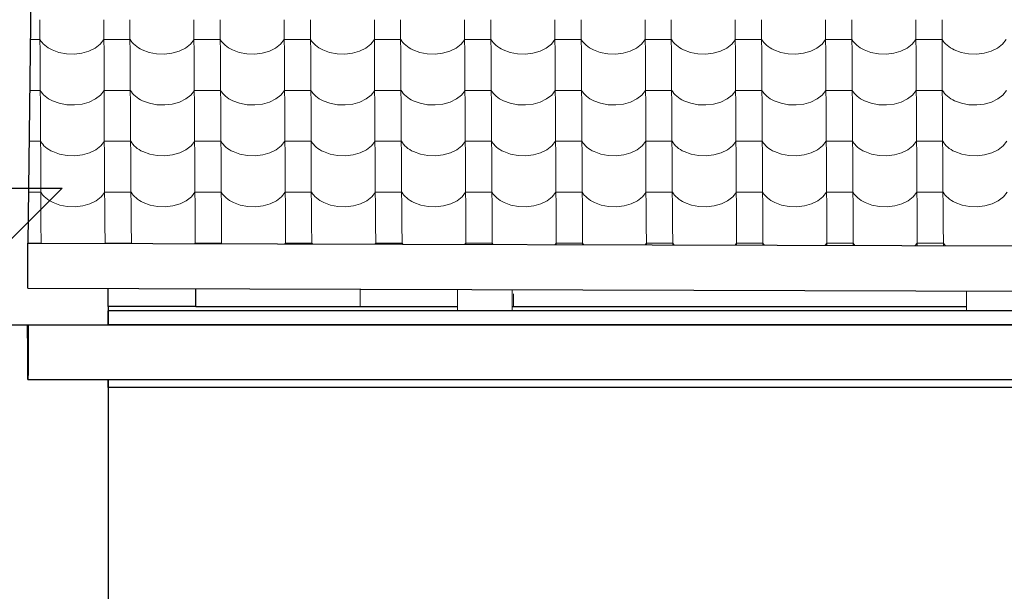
# Model space of a CAD drawing. Header units: millimetres. Extents: x -29001 to 109416, y -1251 to 13451.
# Tile 6 of 163: x -20807 to -19006, y 6499 to 7544. Entities that reach past the tile are written whole.
import ezdxf

# ---------------------------------------------------------------- set-up
doc = ezdxf.new("R2010")
doc.units = ezdxf.units.MM
doc.header["$MEASUREMENT"] = 0
for name, color, linetype in [('POHLED JIŽNÍ_1_Konstrukce - krov', 7, 'Continuous'), ('POHLED JIŽNÍ_1_Konstrukce - nosné', 7, 'Continuous'), ('POHLED JIŽNÍ_1_Nové_Konstrukce - krov', 7, 'Continuous'), ('POHLED JIŽNÍ_1_Nové_Konstrukce - nosné', 7, 'Continuous'), ('POHLED JIŽNÍ_1_Nové_Konstrukce - střechy a skořepiny', 7, 'Continuous'), ('POHLED JIŽNÍ_1_Nové_Konstrukce - římsy', 7, 'Continuous'), ('POHLED JIŽNÍ_1_Nové_Kóty - SP', 7, 'Continuous'), ('POHLED JIŽNÍ_1_Nové_Výplně - Povrchové', 7, 'Continuous')]:
    doc.layers.add(name, color=color, linetype=linetype)

# ---------------------------------------------------------------- blocks, each defined once
blk = doc.blocks.new('*X1', base_point=(-31394.7, -25864.9))
at = {"layer": 'POHLED JIŽNÍ_1_Nové_Výplně - Povrchové', "color": 21, "linetype": 'Continuous', "lineweight": 20, "true_color": 0xffaaaa}
for p, q in [((-20770.3, 7544), (-20769.7, 7451.3)), ((-20653.3, 7544), (-20652.7, 7451.3)), ((-20605.3, 7544), (-20604.7, 7451.3)), ((-20488.3, 7544), (-20487.8, 7451.3)), ((-20440.3, 7544), (-20439.7, 7451.3)), ((-20323.3, 7544), (-20322.8, 7451.3)), ((-20275.3, 7544), (-20274.7, 7451.3)), ((-20158.3, 7544), (-20157.8, 7451.3)), ((-20110.3, 7544), (-20109.7, 7451.3)), ((-19993.3, 7544), (-19992.8, 7451.3)), ((-19945.3, 7544), (-19944.7, 7451.3)), ((-19828.3, 7544), (-19827.8, 7451.3)), ((-19780.3, 7544), (-19779.7, 7451.3)), ((-19663.3, 7544), (-19662.8, 7451.3)), ((-19615.3, 7544), (-19614.7, 7451.3)), ((-19498.3, 7544), (-19497.8, 7451.3)), ((-19450.3, 7544), (-19449.7, 7451.3)), ((-19333.3, 7544), (-19332.8, 7451.3)), ((-19285.3, 7544), (-19284.7, 7451.3)), ((-19168.4, 7544), (-19167.8, 7451.3)), ((-19120.3, 7544), (-19119.7, 7451.3)), ((-20770.1, 7507.8), (-20787.3, 7507.8)), ((-20770.1, 7507.8), (-20768.2, 7505)), ((-20768.2, 7505), (-20766.1, 7502.3)), ((-20766.1, 7502.3), (-20763.7, 7499.7)), ((-20763.7, 7499.7), (-20761, 7497.3)), ((-20761, 7497.3), (-20758, 7494.9)), ((-20758, 7494.9), (-20754.8, 7492.8)), ((-20754.8, 7492.8), (-20751.4, 7490.7)), ((-20751.4, 7490.7), (-20747.8, 7488.9)), ((-20680.4, 7486.6), (-20669, 7492.2)), ((-20669, 7492.2), (-20659.7, 7499.4)), ((-20659.7, 7499.4), (-20653.1, 7507.8)), ((-20629.1, 7507.8), (-20653.1, 7507.8)), ((-20605.1, 7507.8), (-20629.1, 7507.8)), ((-20605.1, 7507.8), (-20603.2, 7505)), ((-20603.2, 7505), (-20601.1, 7502.3)), ((-20601.1, 7502.3), (-20598.7, 7499.7)), ((-20598.7, 7499.7), (-20596, 7497.3)), ((-20596, 7497.3), (-20593, 7494.9)), ((-20593, 7494.9), (-20589.8, 7492.8)), ((-20589.8, 7492.8), (-20586.4, 7490.7)), ((-20586.4, 7490.7), (-20582.8, 7488.9)), ((-20515.4, 7486.6), (-20504, 7492.2)), ((-20504, 7492.2), (-20494.7, 7499.4)), ((-20494.7, 7499.4), (-20488.1, 7507.8)), ((-20464.1, 7507.8), (-20488.1, 7507.8)), ((-20440.1, 7507.8), (-20464.1, 7507.8)), ((-20440.1, 7507.8), (-20438.2, 7505)), ((-20438.2, 7505), (-20436.1, 7502.3)), ((-20436.1, 7502.3), (-20433.7, 7499.7)), ((-20433.7, 7499.7), (-20431, 7497.3)), ((-20431, 7497.3), (-20428, 7494.9)), ((-20428, 7494.9), (-20424.8, 7492.8)), ((-20424.8, 7492.8), (-20421.4, 7490.7)), ((-20421.4, 7490.7), (-20417.8, 7488.9)), ((-20350.4, 7486.6), (-20339, 7492.2)), ((-20339, 7492.2), (-20329.7, 7499.4)), ((-20329.7, 7499.4), (-20323.1, 7507.8)), ((-20299.1, 7507.8), (-20323.1, 7507.8)), ((-20275.1, 7507.8), (-20299.1, 7507.8)), ((-20275.1, 7507.8), (-20273.2, 7505)), ((-20273.2, 7505), (-20271.1, 7502.3)), ((-20271.1, 7502.3), (-20268.7, 7499.7)), ((-20268.7, 7499.7), (-20266, 7497.3)), ((-20266, 7497.3), (-20263, 7494.9)), ((-20263, 7494.9), (-20259.8, 7492.8)), ((-20259.8, 7492.8), (-20256.4, 7490.7)), ((-20256.4, 7490.7), (-20252.8, 7488.9)), ((-20185.4, 7486.6), (-20174, 7492.2)), ((-20174, 7492.2), (-20164.7, 7499.4)), ((-20164.7, 7499.4), (-20158.1, 7507.8)), ((-20134.1, 7507.8), (-20158.1, 7507.8)), ((-20110.1, 7507.8), (-20134.1, 7507.8)), ((-20110.1, 7507.8), (-20108.2, 7505)), ((-20108.2, 7505), (-20106.1, 7502.3)), ((-20106.1, 7502.3), (-20103.7, 7499.7)), ((-20103.7, 7499.7), (-20101, 7497.3)), ((-20101, 7497.3), (-20098, 7494.9)), ((-20098, 7494.9), (-20094.8, 7492.8)), ((-20094.8, 7492.8), (-20091.4, 7490.7)), ((-20091.4, 7490.7), (-20087.8, 7488.9)), ((-20020.4, 7486.6), (-20009, 7492.2)), ((-20009, 7492.2), (-19999.7, 7499.4)), ((-19999.7, 7499.4), (-19993.1, 7507.8)), ((-19969.1, 7507.8), (-19993.1, 7507.8)), ((-19945.1, 7507.8), (-19969.1, 7507.8)), ((-19945.1, 7507.8), (-19943.2, 7505)), ((-19943.2, 7505), (-19941.1, 7502.3)), ((-19941.1, 7502.3), (-19938.7, 7499.7)), ((-19938.7, 7499.7), (-19936, 7497.3)), ((-19936, 7497.3), (-19933, 7494.9)), ((-19933, 7494.9), (-19929.8, 7492.8)), ((-19929.8, 7492.8), (-19926.4, 7490.7)), ((-19926.4, 7490.7), (-19922.8, 7488.9)), ((-19855.4, 7486.6), (-19844, 7492.2)), ((-19844, 7492.2), (-19834.7, 7499.4)), ((-19834.7, 7499.4), (-19828.1, 7507.8)), ((-19804.1, 7507.8), (-19828.1, 7507.8)), ((-19780.1, 7507.8), (-19804.1, 7507.8)), ((-19780.1, 7507.8), (-19778.2, 7505)), ((-19778.2, 7505), (-19776.1, 7502.3)), ((-19776.1, 7502.3), (-19773.7, 7499.7)), ((-19773.7, 7499.7), (-19771, 7497.3)), ((-19771, 7497.3), (-19768, 7494.9)), ((-19768, 7494.9), (-19764.8, 7492.8)), ((-19764.8, 7492.8), (-19761.4, 7490.7)), ((-19761.4, 7490.7), (-19757.8, 7488.9)), ((-19690.4, 7486.6), (-19679, 7492.2)), ((-19679, 7492.2), (-19669.7, 7499.4)), ((-19669.7, 7499.4), (-19663.1, 7507.8)), ((-19639.1, 7507.8), (-19663.1, 7507.8)), ((-19615.1, 7507.8), (-19639.1, 7507.8)), ((-19615.1, 7507.8), (-19613.2, 7505)), ((-19613.2, 7505), (-19611.1, 7502.3)), ((-19611.1, 7502.3), (-19608.7, 7499.7)), ((-19608.7, 7499.7), (-19606, 7497.3)), ((-19606, 7497.3), (-19603, 7494.9)), ((-19603, 7494.9), (-19599.8, 7492.8)), ((-19599.8, 7492.8), (-19596.4, 7490.7)), ((-19596.4, 7490.7), (-19592.8, 7488.9)), ((-19525.4, 7486.6), (-19514, 7492.2)), ((-19514, 7492.2), (-19504.7, 7499.4)), ((-19504.7, 7499.4), (-19498.1, 7507.8)), ((-19474.1, 7507.8), (-19498.1, 7507.8)), ((-19450.1, 7507.8), (-19474.1, 7507.8)), ((-19450.1, 7507.8), (-19448.2, 7505)), ((-19448.2, 7505), (-19446.1, 7502.3)), ((-19446.1, 7502.3), (-19443.7, 7499.7)), ((-19443.7, 7499.7), (-19441, 7497.3)), ((-19441, 7497.3), (-19438, 7494.9)), ((-19438, 7494.9), (-19434.8, 7492.8)), ((-19434.8, 7492.8), (-19431.4, 7490.7)), ((-19431.4, 7490.7), (-19427.8, 7488.9)), ((-19360.4, 7486.6), (-19349, 7492.2)), ((-19349, 7492.2), (-19339.7, 7499.4)), ((-19339.7, 7499.4), (-19333.1, 7507.8)), ((-19309.1, 7507.8), (-19333.1, 7507.8)), ((-19285.1, 7507.8), (-19309.1, 7507.8)), ((-19285.1, 7507.8), (-19283.2, 7505)), ((-19283.2, 7505), (-19281.1, 7502.3)), ((-19281.1, 7502.3), (-19278.7, 7499.7)), ((-19278.7, 7499.7), (-19276, 7497.3)), ((-19276, 7497.3), (-19273, 7494.9)), ((-19273, 7494.9), (-19269.8, 7492.8)), ((-19269.8, 7492.8), (-19266.4, 7490.7)), ((-19266.4, 7490.7), (-19262.8, 7488.9)), ((-19195.4, 7486.6), (-19184, 7492.2)), ((-19184, 7492.2), (-19174.7, 7499.4)), ((-19174.7, 7499.4), (-19168.1, 7507.8)), ((-19144.1, 7507.8), (-19168.1, 7507.8)), ((-19120.1, 7507.8), (-19144.1, 7507.8)), ((-19120.1, 7507.8), (-19118.2, 7505)), ((-19118.2, 7505), (-19116.1, 7502.3)), ((-19116.1, 7502.3), (-19113.7, 7499.7)), ((-19113.7, 7499.7), (-19111, 7497.3)), ((-19111, 7497.3), (-19108, 7494.9)), ((-19108, 7494.9), (-19104.8, 7492.8)), ((-19104.8, 7492.8), (-19101.4, 7490.7)), ((-19101.4, 7490.7), (-19097.8, 7488.9)), ((-19030.5, 7486.6), (-19019, 7492.2)), ((-19019, 7492.2), (-19009.7, 7499.4)), ((-19009.7, 7499.4), (-19003.1, 7507.8)), ((-20747.8, 7488.9), (-20735.3, 7484.3)), ((-20735.3, 7484.3), (-20721.6, 7481.7)), ((-20721.6, 7481.7), (-20707.4, 7481.3)), ((-20707.4, 7481.3), (-20693.5, 7482.9)), ((-20693.5, 7482.9), (-20680.4, 7486.6)), ((-20582.8, 7488.9), (-20570.3, 7484.3)), ((-20570.3, 7484.3), (-20556.6, 7481.7)), ((-20556.6, 7481.7), (-20542.4, 7481.3)), ((-20542.4, 7481.3), (-20528.5, 7482.9)), ((-20528.5, 7482.9), (-20515.4, 7486.6)), ((-20417.8, 7488.9), (-20405.3, 7484.3)), ((-20405.3, 7484.3), (-20391.6, 7481.7)), ((-20391.6, 7481.7), (-20377.4, 7481.3)), ((-20377.4, 7481.3), (-20363.5, 7482.9)), ((-20363.5, 7482.9), (-20350.4, 7486.6)), ((-20252.8, 7488.9), (-20240.3, 7484.3)), ((-20240.3, 7484.3), (-20226.6, 7481.7)), ((-20226.6, 7481.7), (-20212.4, 7481.3)), ((-20212.4, 7481.3), (-20198.5, 7482.9)), ((-20198.5, 7482.9), (-20185.4, 7486.6)), ((-20087.8, 7488.9), (-20075.3, 7484.3)), ((-20075.3, 7484.3), (-20061.6, 7481.7)), ((-20061.6, 7481.7), (-20047.4, 7481.3)), ((-20047.4, 7481.3), (-20033.5, 7482.9)), ((-20033.5, 7482.9), (-20020.4, 7486.6)), ((-19922.8, 7488.9), (-19910.3, 7484.3)), ((-19910.3, 7484.3), (-19896.6, 7481.7)), ((-19896.6, 7481.7), (-19882.4, 7481.3)), ((-19882.4, 7481.3), (-19868.5, 7482.9)), ((-19868.5, 7482.9), (-19855.4, 7486.6)), ((-19757.8, 7488.9), (-19745.3, 7484.3)), ((-19745.3, 7484.3), (-19731.6, 7481.7)), ((-19731.6, 7481.7), (-19717.4, 7481.3)), ((-19717.4, 7481.3), (-19703.5, 7482.9)), ((-19703.5, 7482.9), (-19690.4, 7486.6)), ((-19592.8, 7488.9), (-19580.3, 7484.3)), ((-19580.3, 7484.3), (-19566.6, 7481.7)), ((-19566.6, 7481.7), (-19552.4, 7481.3)), ((-19552.4, 7481.3), (-19538.5, 7482.9)), ((-19538.5, 7482.9), (-19525.4, 7486.6)), ((-19427.8, 7488.9), (-19415.3, 7484.3)), ((-19415.3, 7484.3), (-19401.6, 7481.7)), ((-19401.6, 7481.7), (-19387.4, 7481.3)), ((-19387.4, 7481.3), (-19373.5, 7482.9)), ((-19373.5, 7482.9), (-19360.4, 7486.6)), ((-19262.8, 7488.9), (-19250.3, 7484.3)), ((-19250.3, 7484.3), (-19236.6, 7481.7)), ((-19236.6, 7481.7), (-19222.4, 7481.3)), ((-19222.4, 7481.3), (-19208.5, 7482.9)), ((-19208.5, 7482.9), (-19195.4, 7486.6)), ((-19097.8, 7488.9), (-19085.3, 7484.3)), ((-19085.3, 7484.3), (-19071.6, 7481.7)), ((-19071.6, 7481.7), (-19057.5, 7481.3)), ((-19057.5, 7481.3), (-19043.5, 7482.9)), ((-19043.5, 7482.9), (-19030.5, 7486.6)), ((-20769.7, 7450.9), (-20769.1, 7358.3)), ((-20652.7, 7450.9), (-20652.2, 7358.3)), ((-20604.7, 7450.9), (-20604.1, 7358.3)), ((-20487.7, 7450.9), (-20487.2, 7358.3)), ((-20439.7, 7450.9), (-20439.1, 7358.3)), ((-20322.8, 7450.9), (-20322.2, 7358.3)), ((-20274.7, 7450.9), (-20274.1, 7358.3)), ((-20157.8, 7450.9), (-20157.2, 7358.3)), ((-20109.7, 7450.9), (-20109.1, 7358.3)), ((-19992.8, 7450.9), (-19992.2, 7358.3)), ((-19944.7, 7450.9), (-19944.1, 7358.3)), ((-19827.8, 7450.9), (-19827.2, 7358.3)), ((-19779.7, 7450.9), (-19779.1, 7358.3)), ((-19662.8, 7450.9), (-19662.2, 7358.3)), ((-19614.7, 7450.9), (-19614.1, 7358.3)), ((-19497.8, 7450.9), (-19497.2, 7358.3)), ((-19449.7, 7450.9), (-19449.2, 7358.3)), ((-19332.8, 7450.9), (-19332.2, 7358.3)), ((-19284.7, 7450.9), (-19284.2, 7358.3)), ((-19167.8, 7450.9), (-19167.2, 7358.3)), ((-19119.7, 7450.9), (-19119.2, 7358.3)), ((-20769.5, 7414.8), (-20788.4, 7414.8)), ((-20769.5, 7414.8), (-20767.6, 7412)), ((-20767.6, 7412), (-20765.5, 7409.3)), ((-20765.5, 7409.3), (-20763.1, 7406.7)), ((-20763.1, 7406.7), (-20760.4, 7404.2)), ((-20760.4, 7404.2), (-20757.4, 7401.9)), ((-20757.4, 7401.9), (-20754.2, 7399.7)), ((-20668.4, 7399.2), (-20659.1, 7406.4)), ((-20659.1, 7406.4), (-20652.5, 7414.8)), ((-20628.5, 7414.8), (-20652.5, 7414.8)), ((-20604.5, 7414.8), (-20628.5, 7414.8)), ((-20604.5, 7414.8), (-20602.6, 7412)), ((-20602.6, 7412), (-20600.5, 7409.3)), ((-20600.5, 7409.3), (-20598.1, 7406.7)), ((-20598.1, 7406.7), (-20595.4, 7404.2)), ((-20595.4, 7404.2), (-20592.4, 7401.9)), ((-20592.4, 7401.9), (-20589.2, 7399.7)), ((-20503.4, 7399.2), (-20494.1, 7406.4)), ((-20494.1, 7406.4), (-20487.5, 7414.8)), ((-20463.5, 7414.8), (-20487.5, 7414.8)), ((-20439.5, 7414.8), (-20463.5, 7414.8)), ((-20439.5, 7414.8), (-20437.6, 7412)), ((-20437.6, 7412), (-20435.5, 7409.3)), ((-20435.5, 7409.3), (-20433.1, 7406.7)), ((-20433.1, 7406.7), (-20430.4, 7404.2)), ((-20430.4, 7404.2), (-20427.4, 7401.9)), ((-20427.4, 7401.9), (-20424.2, 7399.7)), ((-20338.4, 7399.2), (-20329.1, 7406.4)), ((-20329.1, 7406.4), (-20322.5, 7414.8)), ((-20298.5, 7414.8), (-20322.5, 7414.8)), ((-20274.5, 7414.8), (-20298.5, 7414.8)), ((-20274.5, 7414.8), (-20272.6, 7412)), ((-20272.6, 7412), (-20270.5, 7409.3)), ((-20270.5, 7409.3), (-20268.1, 7406.7)), ((-20268.1, 7406.7), (-20265.4, 7404.2)), ((-20265.4, 7404.2), (-20262.4, 7401.9)), ((-20262.4, 7401.9), (-20259.2, 7399.7)), ((-20173.4, 7399.2), (-20164.1, 7406.4)), ((-20164.1, 7406.4), (-20157.5, 7414.8)), ((-20133.5, 7414.8), (-20157.5, 7414.8)), ((-20109.5, 7414.8), (-20133.5, 7414.8)), ((-20109.5, 7414.8), (-20107.7, 7412)), ((-20107.7, 7412), (-20105.5, 7409.3)), ((-20105.5, 7409.3), (-20103.1, 7406.7)), ((-20103.1, 7406.7), (-20100.4, 7404.2)), ((-20100.4, 7404.2), (-20097.4, 7401.9)), ((-20097.4, 7401.9), (-20094.2, 7399.7)), ((-20008.4, 7399.2), (-19999.1, 7406.4)), ((-19999.1, 7406.4), (-19992.5, 7414.8)), ((-19968.5, 7414.8), (-19992.5, 7414.8)), ((-19944.5, 7414.8), (-19968.5, 7414.8)), ((-19944.5, 7414.8), (-19942.7, 7412)), ((-19942.7, 7412), (-19940.5, 7409.3)), ((-19940.5, 7409.3), (-19938.1, 7406.7)), ((-19938.1, 7406.7), (-19935.4, 7404.2)), ((-19935.4, 7404.2), (-19932.4, 7401.9)), ((-19932.4, 7401.9), (-19929.2, 7399.7)), ((-19843.4, 7399.2), (-19834.1, 7406.4)), ((-19834.1, 7406.4), (-19827.5, 7414.8)), ((-19803.5, 7414.8), (-19827.5, 7414.8)), ((-19779.5, 7414.8), (-19803.5, 7414.8)), ((-19779.5, 7414.8), (-19777.7, 7412)), ((-19777.7, 7412), (-19775.5, 7409.3)), ((-19775.5, 7409.3), (-19773.1, 7406.7)), ((-19773.1, 7406.7), (-19770.4, 7404.2)), ((-19770.4, 7404.2), (-19767.4, 7401.9)), ((-19767.4, 7401.9), (-19764.2, 7399.7)), ((-19678.4, 7399.2), (-19669.2, 7406.4)), ((-19669.2, 7406.4), (-19662.5, 7414.8)), ((-19638.5, 7414.8), (-19662.5, 7414.8)), ((-19614.5, 7414.8), (-19638.5, 7414.8)), ((-19614.5, 7414.8), (-19612.7, 7412)), ((-19612.7, 7412), (-19610.5, 7409.3)), ((-19610.5, 7409.3), (-19608.1, 7406.7)), ((-19608.1, 7406.7), (-19605.4, 7404.2)), ((-19605.4, 7404.2), (-19602.4, 7401.9)), ((-19602.4, 7401.9), (-19599.2, 7399.7)), ((-19513.4, 7399.2), (-19504.2, 7406.4)), ((-19504.2, 7406.4), (-19497.5, 7414.8)), ((-19473.5, 7414.8), (-19497.5, 7414.8)), ((-19449.5, 7414.8), (-19473.5, 7414.8)), ((-19449.5, 7414.8), (-19447.7, 7412)), ((-19447.7, 7412), (-19445.5, 7409.3)), ((-19445.5, 7409.3), (-19443.1, 7406.7)), ((-19443.1, 7406.7), (-19440.4, 7404.2)), ((-19440.4, 7404.2), (-19437.4, 7401.9)), ((-19437.4, 7401.9), (-19434.3, 7399.7)), ((-19348.4, 7399.2), (-19339.2, 7406.4)), ((-19339.2, 7406.4), (-19332.5, 7414.8)), ((-19308.5, 7414.8), (-19332.5, 7414.8)), ((-19284.5, 7414.8), (-19308.5, 7414.8)), ((-19284.5, 7414.8), (-19282.7, 7412)), ((-19282.7, 7412), (-19280.5, 7409.3)), ((-19280.5, 7409.3), (-19278.1, 7406.7)), ((-19278.1, 7406.7), (-19275.4, 7404.2)), ((-19275.4, 7404.2), (-19272.5, 7401.9)), ((-19272.5, 7401.9), (-19269.3, 7399.7)), ((-19183.4, 7399.2), (-19174.2, 7406.4)), ((-19174.2, 7406.4), (-19167.5, 7414.8)), ((-19143.5, 7414.8), (-19167.5, 7414.8)), ((-19119.5, 7414.8), (-19143.5, 7414.8)), ((-19119.5, 7414.8), (-19117.7, 7412)), ((-19117.7, 7412), (-19115.5, 7409.3)), ((-19115.5, 7409.3), (-19113.1, 7406.7)), ((-19113.1, 7406.7), (-19110.4, 7404.2)), ((-19110.4, 7404.2), (-19107.5, 7401.9)), ((-19107.5, 7401.9), (-19104.3, 7399.7)), ((-19018.4, 7399.2), (-19009.2, 7406.4)), ((-19009.2, 7406.4), (-19002.5, 7414.8)), ((-20754.2, 7399.7), (-20750.8, 7397.7)), ((-20750.8, 7397.7), (-20747.2, 7395.9)), ((-20747.2, 7395.9), (-20734.7, 7391.3)), ((-20734.7, 7391.3), (-20721, 7388.7)), ((-20721, 7388.7), (-20706.8, 7388.2)), ((-20706.8, 7388.2), (-20692.9, 7389.9)), ((-20692.9, 7389.9), (-20679.8, 7393.6)), ((-20679.8, 7393.6), (-20668.4, 7399.2)), ((-20589.2, 7399.7), (-20585.8, 7397.7)), ((-20585.8, 7397.7), (-20582.2, 7395.9)), ((-20582.2, 7395.9), (-20569.7, 7391.3)), ((-20569.7, 7391.3), (-20556, 7388.7)), ((-20556, 7388.7), (-20541.8, 7388.2)), ((-20541.8, 7388.2), (-20527.9, 7389.9)), ((-20527.9, 7389.9), (-20514.8, 7393.6)), ((-20514.8, 7393.6), (-20503.4, 7399.2)), ((-20424.2, 7399.7), (-20420.8, 7397.7)), ((-20420.8, 7397.7), (-20417.2, 7395.9)), ((-20417.2, 7395.9), (-20404.7, 7391.3)), ((-20404.7, 7391.3), (-20391, 7388.7)), ((-20391, 7388.7), (-20376.8, 7388.2)), ((-20376.8, 7388.2), (-20362.9, 7389.9)), ((-20362.9, 7389.9), (-20349.8, 7393.6)), ((-20349.8, 7393.6), (-20338.4, 7399.2)), ((-20259.2, 7399.7), (-20255.8, 7397.7)), ((-20255.8, 7397.7), (-20252.2, 7395.9)), ((-20252.2, 7395.9), (-20239.7, 7391.3)), ((-20239.7, 7391.3), (-20226, 7388.7)), ((-20226, 7388.7), (-20211.9, 7388.2)), ((-20211.9, 7388.2), (-20197.9, 7389.9)), ((-20197.9, 7389.9), (-20184.9, 7393.6)), ((-20184.9, 7393.6), (-20173.4, 7399.2)), ((-20094.2, 7399.7), (-20090.8, 7397.7)), ((-20090.8, 7397.7), (-20087.2, 7395.9)), ((-20087.2, 7395.9), (-20074.7, 7391.3)), ((-20074.7, 7391.3), (-20061, 7388.7)), ((-20061, 7388.7), (-20046.9, 7388.2)), ((-20046.9, 7388.2), (-20032.9, 7389.9)), ((-20032.9, 7389.9), (-20019.9, 7393.6)), ((-20019.9, 7393.6), (-20008.4, 7399.2)), ((-19929.2, 7399.7), (-19925.8, 7397.7)), ((-19925.8, 7397.7), (-19922.2, 7395.9)), ((-19922.2, 7395.9), (-19909.7, 7391.3)), ((-19909.7, 7391.3), (-19896, 7388.7)), ((-19896, 7388.7), (-19881.9, 7388.2)), ((-19881.9, 7388.2), (-19867.9, 7389.9)), ((-19867.9, 7389.9), (-19854.9, 7393.6)), ((-19854.9, 7393.6), (-19843.4, 7399.2)), ((-19764.2, 7399.7), (-19760.8, 7397.7)), ((-19760.8, 7397.7), (-19757.2, 7395.9)), ((-19757.2, 7395.9), (-19744.7, 7391.3)), ((-19744.7, 7391.3), (-19731, 7388.7)), ((-19731, 7388.7), (-19716.9, 7388.2)), ((-19716.9, 7388.2), (-19702.9, 7389.9)), ((-19702.9, 7389.9), (-19689.9, 7393.6)), ((-19689.9, 7393.6), (-19678.4, 7399.2)), ((-19599.2, 7399.7), (-19595.8, 7397.7)), ((-19595.8, 7397.7), (-19592.2, 7395.9)), ((-19592.2, 7395.9), (-19579.7, 7391.3)), ((-19579.7, 7391.3), (-19566, 7388.7)), ((-19566, 7388.7), (-19551.9, 7388.2)), ((-19551.9, 7388.2), (-19537.9, 7389.9)), ((-19537.9, 7389.9), (-19524.9, 7393.6)), ((-19524.9, 7393.6), (-19513.4, 7399.2)), ((-19434.3, 7399.7), (-19430.8, 7397.7)), ((-19430.8, 7397.7), (-19427.2, 7395.9)), ((-19427.2, 7395.9), (-19414.7, 7391.3)), ((-19414.7, 7391.3), (-19401, 7388.7)), ((-19401, 7388.7), (-19386.9, 7388.2)), ((-19386.9, 7388.2), (-19372.9, 7389.9)), ((-19372.9, 7389.9), (-19359.9, 7393.6)), ((-19359.9, 7393.6), (-19348.4, 7399.2)), ((-19269.3, 7399.7), (-19265.8, 7397.7)), ((-19265.8, 7397.7), (-19262.2, 7395.9)), ((-19262.2, 7395.9), (-19249.7, 7391.3)), ((-19249.7, 7391.3), (-19236, 7388.7)), ((-19236, 7388.7), (-19221.9, 7388.2)), ((-19221.9, 7388.2), (-19207.9, 7389.9)), ((-19207.9, 7389.9), (-19194.9, 7393.6)), ((-19194.9, 7393.6), (-19183.4, 7399.2)), ((-19104.3, 7399.7), (-19100.8, 7397.7)), ((-19100.8, 7397.7), (-19097.2, 7395.9)), ((-19097.2, 7395.9), (-19084.7, 7391.3)), ((-19084.7, 7391.3), (-19071.1, 7388.7)), ((-19071.1, 7388.7), (-19056.9, 7388.2)), ((-19056.9, 7388.2), (-19042.9, 7389.9)), ((-19042.9, 7389.9), (-19029.9, 7393.6)), ((-19029.9, 7393.6), (-19018.4, 7399.2)), ((-20769.1, 7357.9), (-20768.5, 7265.3)), ((-20652.2, 7357.9), (-20651.6, 7265.3)), ((-20604.1, 7357.9), (-20603.6, 7265.3)), ((-20487.2, 7357.9), (-20486.6, 7265.3)), ((-20439.1, 7357.9), (-20438.6, 7265.3)), ((-20322.2, 7357.9), (-20321.6, 7265.3)), ((-20274.1, 7357.9), (-20273.6, 7265.3)), ((-20157.2, 7357.9), (-20156.6, 7265.3)), ((-20109.1, 7357.9), (-20108.6, 7265.3)), ((-19992.2, 7357.9), (-19991.6, 7265.3)), ((-19944.1, 7357.9), (-19943.6, 7265.3)), ((-19827.2, 7357.9), (-19826.6, 7265.3)), ((-19779.1, 7357.9), (-19778.6, 7265.3)), ((-19662.2, 7357.9), (-19661.6, 7265.3)), ((-19614.1, 7357.9), (-19613.6, 7265.3)), ((-19497.2, 7357.9), (-19496.6, 7265.3)), ((-19449.1, 7357.9), (-19448.6, 7265.3)), ((-19332.2, 7357.9), (-19331.6, 7265.3)), ((-19284.2, 7357.9), (-19283.6, 7265.3)), ((-19167.2, 7357.9), (-19166.6, 7265.3)), ((-19119.2, 7357.9), (-19118.6, 7265.3)), ((-20768.9, 7321.8), (-20789.5, 7321.8)), ((-20768.9, 7321.8), (-20767.1, 7319)), ((-20767.1, 7319), (-20764.9, 7316.3)), ((-20764.9, 7316.3), (-20762.5, 7313.7)), ((-20762.5, 7313.7), (-20759.8, 7311.2)), ((-20759.8, 7311.2), (-20756.8, 7308.9)), ((-20667.8, 7306.2), (-20658.6, 7313.4)), ((-20658.6, 7313.4), (-20651.9, 7321.8)), ((-20627.9, 7321.8), (-20651.9, 7321.8)), ((-20603.9, 7321.8), (-20627.9, 7321.8)), ((-20603.9, 7321.8), (-20602.1, 7319)), ((-20602.1, 7319), (-20599.9, 7316.3)), ((-20599.9, 7316.3), (-20597.5, 7313.7)), ((-20597.5, 7313.7), (-20594.8, 7311.2)), ((-20594.8, 7311.2), (-20591.8, 7308.9)), ((-20502.8, 7306.2), (-20493.6, 7313.4)), ((-20493.6, 7313.4), (-20486.9, 7321.8)), ((-20462.9, 7321.8), (-20486.9, 7321.8)), ((-20438.9, 7321.8), (-20462.9, 7321.8)), ((-20438.9, 7321.8), (-20437.1, 7319)), ((-20437.1, 7319), (-20434.9, 7316.3)), ((-20434.9, 7316.3), (-20432.5, 7313.7)), ((-20432.5, 7313.7), (-20429.8, 7311.2)), ((-20429.8, 7311.2), (-20426.9, 7308.9)), ((-20337.8, 7306.2), (-20328.6, 7313.4)), ((-20328.6, 7313.4), (-20321.9, 7321.8)), ((-20297.9, 7321.8), (-20321.9, 7321.8)), ((-20273.9, 7321.8), (-20297.9, 7321.8)), ((-20273.9, 7321.8), (-20272.1, 7319)), ((-20272.1, 7319), (-20269.9, 7316.3)), ((-20269.9, 7316.3), (-20267.5, 7313.7)), ((-20267.5, 7313.7), (-20264.8, 7311.2)), ((-20264.8, 7311.2), (-20261.9, 7308.9)), ((-20172.8, 7306.2), (-20163.6, 7313.4)), ((-20163.6, 7313.4), (-20156.9, 7321.8)), ((-20132.9, 7321.8), (-20156.9, 7321.8)), ((-20108.9, 7321.8), (-20132.9, 7321.8)), ((-20108.9, 7321.8), (-20107.1, 7319)), ((-20107.1, 7319), (-20104.9, 7316.3)), ((-20104.9, 7316.3), (-20102.5, 7313.7)), ((-20102.5, 7313.7), (-20099.8, 7311.2)), ((-20099.8, 7311.2), (-20096.9, 7308.9)), ((-20007.8, 7306.2), (-19998.6, 7313.4)), ((-19998.6, 7313.4), (-19991.9, 7321.8)), ((-19967.9, 7321.8), (-19991.9, 7321.8)), ((-19943.9, 7321.8), (-19967.9, 7321.8)), ((-19943.9, 7321.8), (-19942.1, 7319)), ((-19942.1, 7319), (-19939.9, 7316.3)), ((-19939.9, 7316.3), (-19937.5, 7313.7)), ((-19937.5, 7313.7), (-19934.8, 7311.2)), ((-19934.8, 7311.2), (-19931.9, 7308.9)), ((-19842.8, 7306.2), (-19833.6, 7313.4)), ((-19833.6, 7313.4), (-19827, 7321.8)), ((-19802.9, 7321.8), (-19827, 7321.8)), ((-19778.9, 7321.8), (-19802.9, 7321.8)), ((-19778.9, 7321.8), (-19777.1, 7319)), ((-19777.1, 7319), (-19774.9, 7316.3)), ((-19774.9, 7316.3), (-19772.5, 7313.7)), ((-19772.5, 7313.7), (-19769.8, 7311.2)), ((-19769.8, 7311.2), (-19766.9, 7308.9)), ((-19677.8, 7306.2), (-19668.6, 7313.4)), ((-19668.6, 7313.4), (-19662, 7321.8)), ((-19637.9, 7321.8), (-19662, 7321.8)), ((-19613.9, 7321.8), (-19637.9, 7321.8)), ((-19613.9, 7321.8), (-19612.1, 7319)), ((-19612.1, 7319), (-19609.9, 7316.3)), ((-19609.9, 7316.3), (-19607.5, 7313.7)), ((-19607.5, 7313.7), (-19604.8, 7311.2)), ((-19604.8, 7311.2), (-19601.9, 7308.9)), ((-19512.8, 7306.2), (-19503.6, 7313.4)), ((-19503.6, 7313.4), (-19497, 7321.8)), ((-19472.9, 7321.8), (-19497, 7321.8)), ((-19448.9, 7321.8), (-19472.9, 7321.8)), ((-19448.9, 7321.8), (-19447.1, 7319)), ((-19447.1, 7319), (-19444.9, 7316.3)), ((-19444.9, 7316.3), (-19442.5, 7313.7)), ((-19442.5, 7313.7), (-19439.8, 7311.2)), ((-19439.8, 7311.2), (-19436.9, 7308.9)), ((-19347.8, 7306.2), (-19338.6, 7313.4)), ((-19338.6, 7313.4), (-19332, 7321.8)), ((-19307.9, 7321.8), (-19332, 7321.8)), ((-19283.9, 7321.8), (-19307.9, 7321.8)), ((-19283.9, 7321.8), (-19282.1, 7319)), ((-19282.1, 7319), (-19279.9, 7316.3)), ((-19279.9, 7316.3), (-19277.5, 7313.7)), ((-19277.5, 7313.7), (-19274.8, 7311.2)), ((-19274.8, 7311.2), (-19271.9, 7308.9)), ((-19182.8, 7306.2), (-19173.6, 7313.4)), ((-19173.6, 7313.4), (-19167, 7321.8)), ((-19142.9, 7321.8), (-19167, 7321.8)), ((-19118.9, 7321.8), (-19142.9, 7321.8)), ((-19118.9, 7321.8), (-19117.1, 7319)), ((-19117.1, 7319), (-19114.9, 7316.3)), ((-19114.9, 7316.3), (-19112.5, 7313.7)), ((-19112.5, 7313.7), (-19109.8, 7311.2)), ((-19109.8, 7311.2), (-19106.9, 7308.9)), ((-19017.8, 7306.2), (-19008.6, 7313.4)), ((-19008.6, 7313.4), (-19002, 7321.8)), ((-20756.8, 7308.9), (-20753.6, 7306.7)), ((-20753.6, 7306.7), (-20750.2, 7304.7)), ((-20750.2, 7304.7), (-20746.6, 7302.9)), ((-20746.6, 7302.9), (-20734.1, 7298.3)), ((-20734.1, 7298.3), (-20720.4, 7295.7)), ((-20720.4, 7295.7), (-20706.3, 7295.2)), ((-20706.3, 7295.2), (-20692.3, 7296.9)), ((-20692.3, 7296.9), (-20679.3, 7300.6)), ((-20679.3, 7300.6), (-20667.8, 7306.2)), ((-20591.8, 7308.9), (-20588.7, 7306.7)), ((-20588.7, 7306.7), (-20585.2, 7304.7)), ((-20585.2, 7304.7), (-20581.6, 7302.9)), ((-20581.6, 7302.9), (-20569.1, 7298.3)), ((-20569.1, 7298.3), (-20555.4, 7295.7)), ((-20555.4, 7295.7), (-20541.3, 7295.2)), ((-20541.3, 7295.2), (-20527.3, 7296.9)), ((-20527.3, 7296.9), (-20514.3, 7300.6)), ((-20514.3, 7300.6), (-20502.8, 7306.2)), ((-20426.9, 7308.9), (-20423.7, 7306.7)), ((-20423.7, 7306.7), (-20420.2, 7304.7)), ((-20420.2, 7304.7), (-20416.6, 7302.9)), ((-20416.6, 7302.9), (-20404.1, 7298.3)), ((-20404.1, 7298.3), (-20390.4, 7295.7)), ((-20390.4, 7295.7), (-20376.3, 7295.2)), ((-20376.3, 7295.2), (-20362.3, 7296.9)), ((-20362.3, 7296.9), (-20349.3, 7300.6)), ((-20349.3, 7300.6), (-20337.8, 7306.2)), ((-20261.9, 7308.9), (-20258.7, 7306.7)), ((-20258.7, 7306.7), (-20255.2, 7304.7)), ((-20255.2, 7304.7), (-20251.6, 7302.9)), ((-20251.6, 7302.9), (-20239.1, 7298.3)), ((-20239.1, 7298.3), (-20225.5, 7295.7)), ((-20225.5, 7295.7), (-20211.3, 7295.2)), ((-20211.3, 7295.2), (-20197.3, 7296.9)), ((-20197.3, 7296.9), (-20184.3, 7300.6)), ((-20184.3, 7300.6), (-20172.8, 7306.2)), ((-20096.9, 7308.9), (-20093.7, 7306.7)), ((-20093.7, 7306.7), (-20090.2, 7304.7)), ((-20090.2, 7304.7), (-20086.6, 7302.9)), ((-20086.6, 7302.9), (-20074.1, 7298.3)), ((-20074.1, 7298.3), (-20060.5, 7295.7)), ((-20060.5, 7295.7), (-20046.3, 7295.2)), ((-20046.3, 7295.2), (-20032.3, 7296.9)), ((-20032.3, 7296.9), (-20019.3, 7300.6)), ((-20019.3, 7300.6), (-20007.8, 7306.2)), ((-19931.9, 7308.9), (-19928.7, 7306.7)), ((-19928.7, 7306.7), (-19925.2, 7304.7)), ((-19925.2, 7304.7), (-19921.6, 7302.9)), ((-19921.6, 7302.9), (-19909.1, 7298.3)), ((-19909.1, 7298.3), (-19895.5, 7295.7)), ((-19895.5, 7295.7), (-19881.3, 7295.2)), ((-19881.3, 7295.2), (-19867.3, 7296.9)), ((-19867.3, 7296.9), (-19854.3, 7300.6)), ((-19854.3, 7300.6), (-19842.8, 7306.2)), ((-19766.9, 7308.9), (-19763.7, 7306.7)), ((-19763.7, 7306.7), (-19760.2, 7304.7)), ((-19760.2, 7304.7), (-19756.6, 7302.9)), ((-19756.6, 7302.9), (-19744.1, 7298.3)), ((-19744.1, 7298.3), (-19730.5, 7295.7)), ((-19730.5, 7295.7), (-19716.3, 7295.2)), ((-19716.3, 7295.2), (-19702.3, 7296.9)), ((-19702.3, 7296.9), (-19689.3, 7300.6)), ((-19689.3, 7300.6), (-19677.8, 7306.2)), ((-19601.9, 7308.9), (-19598.7, 7306.7)), ((-19598.7, 7306.7), (-19595.2, 7304.7)), ((-19595.2, 7304.7), (-19591.6, 7302.9)), ((-19591.6, 7302.9), (-19579.1, 7298.3)), ((-19579.1, 7298.3), (-19565.5, 7295.7)), ((-19565.5, 7295.7), (-19551.3, 7295.2)), ((-19551.3, 7295.2), (-19537.3, 7296.9)), ((-19537.3, 7296.9), (-19524.3, 7300.6)), ((-19524.3, 7300.6), (-19512.8, 7306.2)), ((-19436.9, 7308.9), (-19433.7, 7306.7)), ((-19433.7, 7306.7), (-19430.2, 7304.7)), ((-19430.2, 7304.7), (-19426.6, 7302.9)), ((-19426.6, 7302.9), (-19414.1, 7298.3)), ((-19414.1, 7298.3), (-19400.5, 7295.7)), ((-19400.5, 7295.7), (-19386.3, 7295.2)), ((-19386.3, 7295.2), (-19372.3, 7296.9)), ((-19372.3, 7296.9), (-19359.3, 7300.6)), ((-19359.3, 7300.6), (-19347.8, 7306.2)), ((-19271.9, 7308.9), (-19268.7, 7306.7)), ((-19268.7, 7306.7), (-19265.2, 7304.7)), ((-19265.2, 7304.7), (-19261.6, 7302.9)), ((-19261.6, 7302.9), (-19249.1, 7298.3)), ((-19249.1, 7298.3), (-19235.5, 7295.7)), ((-19235.5, 7295.7), (-19221.3, 7295.2)), ((-19221.3, 7295.2), (-19207.3, 7296.9)), ((-19207.3, 7296.9), (-19194.3, 7300.6)), ((-19194.3, 7300.6), (-19182.8, 7306.2)), ((-19106.9, 7308.9), (-19103.7, 7306.7)), ((-19103.7, 7306.7), (-19100.3, 7304.7)), ((-19100.3, 7304.7), (-19096.6, 7302.9)), ((-19096.6, 7302.9), (-19084.1, 7298.3)), ((-19084.1, 7298.3), (-19070.5, 7295.7)), ((-19070.5, 7295.7), (-19056.3, 7295.2)), ((-19056.3, 7295.2), (-19042.3, 7296.9)), ((-19042.3, 7296.9), (-19029.3, 7300.6)), ((-19029.3, 7300.6), (-19017.8, 7306.2)), ((-20768.5, 7264.9), (-20768, 7172.3)), ((-20651.6, 7264.9), (-20651, 7172.3)), ((-20603.5, 7264.9), (-20603, 7172.3)), ((-20486.6, 7264.9), (-20486, 7172.3)), ((-20438.6, 7264.9), (-20438, 7172.3)), ((-20321.6, 7264.9), (-20321, 7172.3)), ((-20273.6, 7264.9), (-20273, 7172.3)), ((-20156.6, 7264.9), (-20156, 7172.3)), ((-20108.6, 7264.9), (-20108, 7172.3)), ((-19991.6, 7264.9), (-19991, 7172.3)), ((-19943.6, 7264.9), (-19943, 7172.3)), ((-19826.6, 7264.9), (-19826, 7172.3)), ((-19778.6, 7264.9), (-19778, 7172.3)), ((-19661.6, 7264.9), (-19661, 7172.3)), ((-19613.6, 7264.9), (-19613, 7172.3)), ((-19496.6, 7264.9), (-19496, 7172.3)), ((-19448.6, 7264.9), (-19448, 7172.3)), ((-19331.6, 7264.9), (-19331, 7172.3)), ((-19283.6, 7264.9), (-19283, 7172.3)), ((-19166.6, 7264.9), (-19166, 7172.3)), ((-19118.6, 7264.9), (-19118, 7172.3)), ((-20768.3, 7228.8), (-20790.6, 7228.8)), ((-20768.3, 7228.8), (-20766.5, 7226)), ((-20766.5, 7226), (-20764.3, 7223.3)), ((-20764.3, 7223.3), (-20761.9, 7220.7)), ((-20761.9, 7220.7), (-20759.2, 7218.2)), ((-20667.2, 7213.2), (-20658, 7220.4)), ((-20658, 7220.4), (-20651.4, 7228.8)), ((-20627.3, 7228.8), (-20651.4, 7228.8)), ((-20603.3, 7228.8), (-20627.3, 7228.8)), ((-20603.3, 7228.8), (-20601.5, 7226)), ((-20601.5, 7226), (-20599.3, 7223.3)), ((-20599.3, 7223.3), (-20596.9, 7220.7)), ((-20596.9, 7220.7), (-20594.2, 7218.2)), ((-20502.2, 7213.2), (-20493, 7220.4)), ((-20493, 7220.4), (-20486.4, 7228.8)), ((-20462.3, 7228.8), (-20486.4, 7228.8)), ((-20438.3, 7228.8), (-20462.3, 7228.8)), ((-20438.3, 7228.8), (-20436.5, 7226)), ((-20436.5, 7226), (-20434.3, 7223.3)), ((-20434.3, 7223.3), (-20431.9, 7220.7)), ((-20431.9, 7220.7), (-20429.2, 7218.2)), ((-20337.2, 7213.2), (-20328, 7220.4)), ((-20328, 7220.4), (-20321.4, 7228.8)), ((-20297.3, 7228.8), (-20321.4, 7228.8)), ((-20273.3, 7228.8), (-20297.3, 7228.8)), ((-20273.3, 7228.8), (-20271.5, 7226)), ((-20271.5, 7226), (-20269.3, 7223.3)), ((-20269.3, 7223.3), (-20266.9, 7220.7)), ((-20266.9, 7220.7), (-20264.2, 7218.2)), ((-20172.2, 7213.2), (-20163, 7220.4)), ((-20163, 7220.4), (-20156.4, 7228.8)), ((-20132.3, 7228.8), (-20156.4, 7228.8)), ((-20108.3, 7228.8), (-20132.3, 7228.8)), ((-20108.3, 7228.8), (-20106.5, 7226)), ((-20106.5, 7226), (-20104.4, 7223.3)), ((-20104.4, 7223.3), (-20101.9, 7220.7)), ((-20101.9, 7220.7), (-20099.2, 7218.2)), ((-20007.2, 7213.2), (-19998, 7220.4)), ((-19998, 7220.4), (-19991.4, 7228.8)), ((-19967.4, 7228.8), (-19991.4, 7228.8)), ((-19943.3, 7228.8), (-19967.4, 7228.8)), ((-19943.3, 7228.8), (-19941.5, 7226)), ((-19941.5, 7226), (-19939.4, 7223.3)), ((-19939.4, 7223.3), (-19936.9, 7220.7)), ((-19936.9, 7220.7), (-19934.2, 7218.2)), ((-19842.3, 7213.2), (-19833, 7220.4)), ((-19833, 7220.4), (-19826.4, 7228.8)), ((-19802.4, 7228.8), (-19826.4, 7228.8)), ((-19778.3, 7228.8), (-19802.4, 7228.8)), ((-19778.3, 7228.8), (-19776.5, 7226)), ((-19776.5, 7226), (-19774.4, 7223.3)), ((-19774.4, 7223.3), (-19771.9, 7220.7)), ((-19771.9, 7220.7), (-19769.2, 7218.2)), ((-19677.3, 7213.2), (-19668, 7220.4)), ((-19668, 7220.4), (-19661.4, 7228.8)), ((-19637.4, 7228.8), (-19661.4, 7228.8)), ((-19613.3, 7228.8), (-19637.4, 7228.8)), ((-19613.3, 7228.8), (-19611.5, 7226)), ((-19611.5, 7226), (-19609.4, 7223.3)), ((-19609.4, 7223.3), (-19606.9, 7220.7)), ((-19606.9, 7220.7), (-19604.2, 7218.2)), ((-19512.3, 7213.2), (-19503, 7220.4)), ((-19503, 7220.4), (-19496.4, 7228.8)), ((-19472.4, 7228.8), (-19496.4, 7228.8)), ((-19448.3, 7228.8), (-19472.4, 7228.8)), ((-19448.3, 7228.8), (-19446.5, 7226)), ((-19446.5, 7226), (-19444.4, 7223.3)), ((-19444.4, 7223.3), (-19441.9, 7220.7)), ((-19441.9, 7220.7), (-19439.2, 7218.2)), ((-19347.3, 7213.2), (-19338, 7220.4)), ((-19338, 7220.4), (-19331.4, 7228.8)), ((-19307.4, 7228.8), (-19331.4, 7228.8)), ((-19283.3, 7228.8), (-19307.4, 7228.8)), ((-19283.3, 7228.8), (-19281.5, 7226)), ((-19281.5, 7226), (-19279.4, 7223.3)), ((-19279.4, 7223.3), (-19276.9, 7220.7)), ((-19276.9, 7220.7), (-19274.2, 7218.2)), ((-19182.3, 7213.2), (-19173, 7220.4)), ((-19173, 7220.4), (-19166.4, 7228.8)), ((-19142.4, 7228.8), (-19166.4, 7228.8)), ((-19118.3, 7228.8), (-19142.4, 7228.8)), ((-19118.3, 7228.8), (-19116.5, 7226)), ((-19116.5, 7226), (-19114.4, 7223.3)), ((-19114.4, 7223.3), (-19111.9, 7220.7)), ((-19111.9, 7220.7), (-19109.2, 7218.2)), ((-19017.3, 7213.2), (-19008, 7220.4)), ((-19008, 7220.4), (-19001.4, 7228.8)), ((-20759.2, 7218.2), (-20756.3, 7215.9)), ((-20756.3, 7215.9), (-20753.1, 7213.7)), ((-20753.1, 7213.7), (-20749.6, 7211.7)), ((-20749.6, 7211.7), (-20746, 7209.9)), ((-20746, 7209.9), (-20733.5, 7205.3)), ((-20733.5, 7205.3), (-20719.9, 7202.7)), ((-20719.9, 7202.7), (-20705.7, 7202.2)), ((-20705.7, 7202.2), (-20691.7, 7203.9)), ((-20691.7, 7203.9), (-20678.7, 7207.6)), ((-20678.7, 7207.6), (-20667.2, 7213.2)), ((-20594.2, 7218.2), (-20591.3, 7215.9)), ((-20591.3, 7215.9), (-20588.1, 7213.7)), ((-20588.1, 7213.7), (-20584.6, 7211.7)), ((-20584.6, 7211.7), (-20581, 7209.9)), ((-20581, 7209.9), (-20568.5, 7205.3)), ((-20568.5, 7205.3), (-20554.9, 7202.7)), ((-20554.9, 7202.7), (-20540.7, 7202.2)), ((-20540.7, 7202.2), (-20526.7, 7203.9)), ((-20526.7, 7203.9), (-20513.7, 7207.6)), ((-20513.7, 7207.6), (-20502.2, 7213.2)), ((-20429.2, 7218.2), (-20426.3, 7215.9)), ((-20426.3, 7215.9), (-20423.1, 7213.7)), ((-20423.1, 7213.7), (-20419.6, 7211.7)), ((-20419.6, 7211.7), (-20416, 7209.9)), ((-20416, 7209.9), (-20403.5, 7205.3)), ((-20403.5, 7205.3), (-20389.9, 7202.7)), ((-20389.9, 7202.7), (-20375.7, 7202.2)), ((-20375.7, 7202.2), (-20361.7, 7203.9)), ((-20361.7, 7203.9), (-20348.7, 7207.6)), ((-20348.7, 7207.6), (-20337.2, 7213.2)), ((-20264.2, 7218.2), (-20261.3, 7215.9)), ((-20261.3, 7215.9), (-20258.1, 7213.7)), ((-20258.1, 7213.7), (-20254.7, 7211.7)), ((-20254.7, 7211.7), (-20251, 7209.9)), ((-20251, 7209.9), (-20238.5, 7205.3)), ((-20238.5, 7205.3), (-20224.9, 7202.7)), ((-20224.9, 7202.7), (-20210.7, 7202.2)), ((-20210.7, 7202.2), (-20196.7, 7203.9)), ((-20196.7, 7203.9), (-20183.7, 7207.6)), ((-20183.7, 7207.6), (-20172.2, 7213.2)), ((-20099.2, 7218.2), (-20096.3, 7215.9)), ((-20096.3, 7215.9), (-20093.1, 7213.7)), ((-20093.1, 7213.7), (-20089.7, 7211.7)), ((-20089.7, 7211.7), (-20086, 7209.9)), ((-20086, 7209.9), (-20073.5, 7205.3)), ((-20073.5, 7205.3), (-20059.9, 7202.7)), ((-20059.9, 7202.7), (-20045.7, 7202.2)), ((-20045.7, 7202.2), (-20031.7, 7203.9)), ((-20031.7, 7203.9), (-20018.7, 7207.6)), ((-20018.7, 7207.6), (-20007.2, 7213.2)), ((-19934.2, 7218.2), (-19931.3, 7215.9)), ((-19931.3, 7215.9), (-19928.1, 7213.7)), ((-19928.1, 7213.7), (-19924.7, 7211.7)), ((-19924.7, 7211.7), (-19921, 7209.9)), ((-19921, 7209.9), (-19908.6, 7205.3)), ((-19908.6, 7205.3), (-19894.9, 7202.7)), ((-19894.9, 7202.7), (-19880.7, 7202.2)), ((-19880.7, 7202.2), (-19866.7, 7203.9)), ((-19866.7, 7203.9), (-19853.7, 7207.6)), ((-19853.7, 7207.6), (-19842.3, 7213.2)), ((-19769.2, 7218.2), (-19766.3, 7215.9)), ((-19766.3, 7215.9), (-19763.1, 7213.7)), ((-19763.1, 7213.7), (-19759.7, 7211.7)), ((-19759.7, 7211.7), (-19756, 7209.9)), ((-19756, 7209.9), (-19743.6, 7205.3)), ((-19743.6, 7205.3), (-19729.9, 7202.7)), ((-19729.9, 7202.7), (-19715.7, 7202.2)), ((-19715.7, 7202.2), (-19701.7, 7203.9)), ((-19701.7, 7203.9), (-19688.7, 7207.6)), ((-19688.7, 7207.6), (-19677.3, 7213.2)), ((-19604.2, 7218.2), (-19601.3, 7215.9)), ((-19601.3, 7215.9), (-19598.1, 7213.7)), ((-19598.1, 7213.7), (-19594.7, 7211.7)), ((-19594.7, 7211.7), (-19591, 7209.9)), ((-19591, 7209.9), (-19578.6, 7205.3)), ((-19578.6, 7205.3), (-19564.9, 7202.7)), ((-19564.9, 7202.7), (-19550.7, 7202.2)), ((-19550.7, 7202.2), (-19536.7, 7203.9)), ((-19536.7, 7203.9), (-19523.7, 7207.6)), ((-19523.7, 7207.6), (-19512.3, 7213.2)), ((-19439.2, 7218.2), (-19436.3, 7215.9)), ((-19436.3, 7215.9), (-19433.1, 7213.7)), ((-19433.1, 7213.7), (-19429.7, 7211.7)), ((-19429.7, 7211.7), (-19426, 7209.9)), ((-19426, 7209.9), (-19413.6, 7205.3)), ((-19413.6, 7205.3), (-19399.9, 7202.7)), ((-19399.9, 7202.7), (-19385.7, 7202.2)), ((-19385.7, 7202.2), (-19371.7, 7203.9)), ((-19371.7, 7203.9), (-19358.7, 7207.6)), ((-19358.7, 7207.6), (-19347.3, 7213.2)), ((-19274.2, 7218.2), (-19271.3, 7215.9)), ((-19271.3, 7215.9), (-19268.1, 7213.7)), ((-19268.1, 7213.7), (-19264.7, 7211.7)), ((-19264.7, 7211.7), (-19261, 7209.9)), ((-19261, 7209.9), (-19248.6, 7205.3)), ((-19248.6, 7205.3), (-19234.9, 7202.7)), ((-19234.9, 7202.7), (-19220.7, 7202.2)), ((-19220.7, 7202.2), (-19206.7, 7203.9)), ((-19206.7, 7203.9), (-19193.7, 7207.6)), ((-19193.7, 7207.6), (-19182.3, 7213.2)), ((-19109.2, 7218.2), (-19106.3, 7215.9)), ((-19106.3, 7215.9), (-19103.1, 7213.7)), ((-19103.1, 7213.7), (-19099.7, 7211.7)), ((-19099.7, 7211.7), (-19096, 7209.9)), ((-19096, 7209.9), (-19083.6, 7205.3)), ((-19083.6, 7205.3), (-19069.9, 7202.7)), ((-19069.9, 7202.7), (-19055.7, 7202.2)), ((-19055.7, 7202.2), (-19041.7, 7203.9)), ((-19041.7, 7203.9), (-19028.7, 7207.6)), ((-19028.7, 7207.6), (-19017.3, 7213.2)), ((-20768, 7171.9), (-20767.7, 7135.6)), ((-20651, 7171.9), (-20650.8, 7135.2)), ((-20603, 7171.9), (-20602.7, 7135.1)), ((-20486, 7171.9), (-20485.8, 7134.8)), ((-20438, 7171.9), (-20437.7, 7134.7)), ((-20321, 7171.9), (-20320.8, 7134.3)), ((-20273, 7171.9), (-20272.7, 7134.2)), ((-20156, 7171.9), (-20155.8, 7133.9)), ((-20108, 7171.9), (-20107.7, 7133.8)), ((-19991, 7171.9), (-19990.8, 7133.4)), ((-19943, 7171.9), (-19942.7, 7133.3)), ((-19826, 7171.9), (-19825.8, 7133)), ((-19778, 7171.9), (-19777.7, 7132.9)), ((-19661, 7171.9), (-19660.8, 7132.6)), ((-19613, 7171.9), (-19612.7, 7132.4)), ((-19496, 7171.9), (-19495.8, 7132.1)), ((-19448, 7171.9), (-19447.7, 7132)), ((-19331, 7171.9), (-19330.8, 7131.7)), ((-19283, 7171.9), (-19282.7, 7131.5)), ((-19166, 7171.9), (-19165.8, 7131.2)), ((-19118, 7171.9), (-19117.7, 7131.1)), ((-20767.7, 7135.8), (-20791.8, 7135.8)), ((-20767.7, 7135.8), (-20767.6, 7135.6)), ((-20651.2, 7135.2), (-20650.8, 7135.8)), ((-20626.8, 7135.8), (-20650.8, 7135.8)), ((-20602.7, 7135.8), (-20626.8, 7135.8)), ((-20602.7, 7135.8), (-20602.3, 7135.1)), ((-20486.5, 7134.8), (-20485.8, 7135.8)), ((-20461.8, 7135.8), (-20485.8, 7135.8)), ((-20437.7, 7135.8), (-20461.8, 7135.8)), ((-20437.7, 7135.8), (-20437, 7134.7)), ((-20321.9, 7134.3), (-20320.8, 7135.8)), ((-20296.8, 7135.8), (-20320.8, 7135.8)), ((-20272.7, 7135.8), (-20296.8, 7135.8)), ((-20272.7, 7135.8), (-20271.7, 7134.2)), ((-20157.3, 7133.9), (-20155.8, 7135.8)), ((-20131.8, 7135.8), (-20155.8, 7135.8)), ((-20107.7, 7135.8), (-20131.8, 7135.8)), ((-20107.7, 7135.8), (-20106.4, 7133.8)), ((-19992.6, 7133.5), (-19990.8, 7135.8)), ((-19966.8, 7135.8), (-19990.8, 7135.8)), ((-19942.8, 7135.8), (-19966.8, 7135.8)), ((-19942.8, 7135.8), (-19941.1, 7133.3)), ((-19828, 7133), (-19825.8, 7135.8)), ((-19801.8, 7135.8), (-19825.8, 7135.8)), ((-19777.8, 7135.8), (-19801.8, 7135.8)), ((-19777.8, 7135.8), (-19775.9, 7133)), ((-19775.9, 7133), (-19775.8, 7132.9)), ((-19663.3, 7132.6), (-19660.8, 7135.8)), ((-19636.8, 7135.8), (-19660.8, 7135.8)), ((-19612.8, 7135.8), (-19636.8, 7135.8)), ((-19612.8, 7135.8), (-19610.9, 7133)), ((-19610.9, 7133), (-19610.5, 7132.4)), ((-19498.7, 7132.1), (-19495.8, 7135.8)), ((-19471.8, 7135.8), (-19495.8, 7135.8)), ((-19447.8, 7135.8), (-19471.8, 7135.8)), ((-19447.8, 7135.8), (-19445.9, 7133)), ((-19445.9, 7133), (-19445.1, 7132)), ((-19334, 7131.7), (-19330.8, 7135.8)), ((-19306.8, 7135.8), (-19330.8, 7135.8)), ((-19282.8, 7135.8), (-19306.8, 7135.8)), ((-19282.8, 7135.8), (-19280.9, 7133)), ((-19280.9, 7133), (-19279.8, 7131.5)), ((-19169.4, 7131.2), (-19165.8, 7135.8)), ((-19141.8, 7135.8), (-19165.8, 7135.8)), ((-19117.8, 7135.8), (-19141.8, 7135.8)), ((-19117.8, 7135.8), (-19115.9, 7133)), ((-19115.9, 7133), (-19114.4, 7131.1))]:
    blk.add_line(p, q, dxfattribs=at)

msp = doc.modelspace()

# ---------------------------------------------------------------- linework, layer by layer
at = {"layer": 'POHLED JIŽNÍ_1_Konstrukce - krov', "color": 7, "linetype": 'Continuous', "lineweight": 13}
for p, q in [((-20006.2, 7051), (-20006.2, 7011.9)), ((-19906.3, 7011.9), (-19906.3, 7050.7)), ((-19904.2, 7020), (-19903.8, 7042.8)), ((-19075.8, 7048.5), (-19075.8, 7011.9))]:
    msp.add_line(p, q, dxfattribs=at)
at = {"layer": 'POHLED JIŽNÍ_1_Konstrukce - nosné', "color": 7, "linetype": 'Continuous', "lineweight": 13}
msp.add_line((-20184.4, 7020), (-20184.4, 7051.5), dxfattribs=at)
at = {"layer": 'POHLED JIŽNÍ_1_Nové_Konstrukce - krov', "color": 1, "linetype": 'Continuous', "lineweight": 25}
for p, q in [((-20792.3, 6936.6), (-20792.4, 6986.6)), ((-20792.4, 6986.6), (-20791.9, 6986.6)), ((-20791.9, 6986.6), (-20791.4, 6986.6)), ((-20791.4, 6986.6), (-11, 6986.6)), ((-20791.4, 6986.6), (-20791.4, 6936.6)), ((-20792.1, 6900), (-20792.3, 6936.6)), ((-20791.4, 6936.6), (-20791.6, 6900)), ((-20791.9, 6886.6), (-20792.1, 6900)), ((-20791.6, 6900), (-20791.9, 6886.6)), ((-20791.9, 6886.6), (-11.6, 6886.6))]:
    msp.add_line(p, q, dxfattribs=at)
at = {"layer": 'POHLED JIŽNÍ_1_Nové_Konstrukce - nosné', "color": 1, "linetype": 'Continuous', "lineweight": 25}
for p, q in [((-20645.2, 7020), (-20645.2, 7052.7)), ((-20485.2, 7052.3), (-20485.2, 7020)), ((-20645.2, 7020), (-20645.2, 7011.9)), ((-20485.2, 7020), (-20645.2, 7020)), ((-20485.1, 7020), (-20006.2, 7020)), ((-19905.8, 7020), (-19075.8, 7020)), ((-20645.2, 6871.9), (-20645.2, 3480))]:
    msp.add_line(p, q, dxfattribs=at)
at = {"layer": 'POHLED JIŽNÍ_1_Nové_Konstrukce - střechy a skořepiny', "color": 1, "linetype": 'Continuous', "lineweight": 25}
for p, q in [((-20745.9, 10930.6), (-20791.8, 7135.6)), ((-20792.2, 7053.1), (-20791.8, 7135.6)), ((-20791.8, 7135.6), (-11.9, 7079.2)), ((-20792.2, 7053.1), (-5590.7, 7011.9))]:
    msp.add_line(p, q, dxfattribs=at)
at = {"layer": 'POHLED JIŽNÍ_1_Nové_Konstrukce - římsy', "color": 1, "linetype": 'Continuous', "lineweight": 25}
for p, q in [((-20645.4, 7011.9), (-20645.4, 6986.6)), ((-20645.2, 7011.9), (-20645.4, 7011.9)), ((-5590.7, 7011.9), (-20645.2, 7011.9)), ((-20645.2, 6986.6), (-20645.2, 7011.9)), ((-132.3, 6986.6), (-20645.2, 6986.6)), ((-20645.4, 6886.6), (-20645.4, 6871.9)), ((-20645.4, 6871.9), (-20645.4, 6886.6)), ((-15691, 6871.9), (-20645.4, 6871.9))]:
    msp.add_line(p, q, dxfattribs=at)
at = {"layer": 'POHLED JIŽNÍ_1_Nové_Kóty - SP', "color": 1, "linetype": 'Continuous', "lineweight": 25}
for p, q in [((-21229.4, 7236.3), (-20729.4, 7236.3)), ((-20729.4, 7236.3), (-20979.4, 6986.3)), ((-20979.4, 6986.3), (-20679.4, 6986.3))]:
    msp.add_line(p, q, dxfattribs=at)

# ---------------------------------------------------------------- block references
at = {"layer": 'POHLED JIŽNÍ_1_Konstrukce - nosné', "color": 9, "linetype": 'Continuous', "lineweight": 13}
msp.add_blockref('*X1', (-31394.7, -25864.9), dxfattribs=at)

doc.saveas('drawing.dxf')
